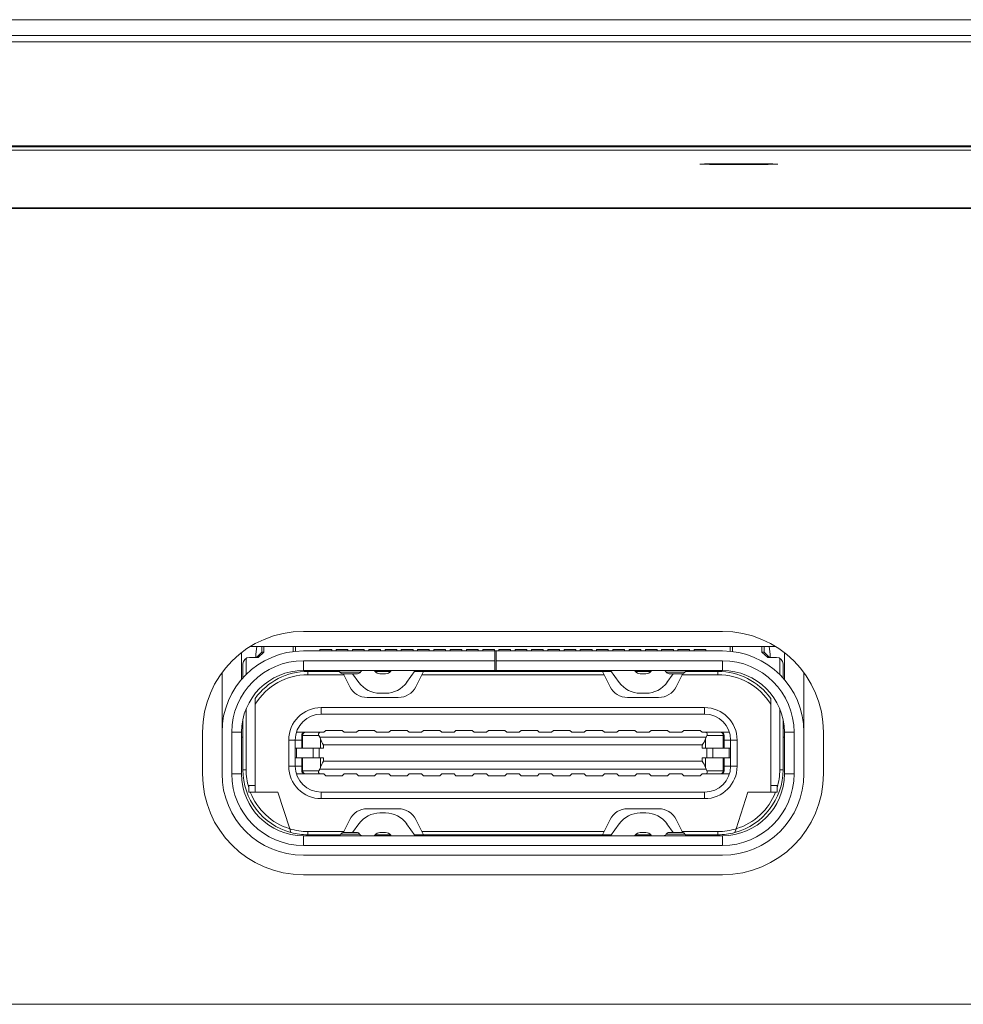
# Model space of a CAD drawing. Extents: x 0 to 841, y 0 to 594.
# Tile 40 of 88: x 689 to 704, y 288 to 303. Entities that reach past the tile are written whole.
import ezdxf

# ---------------------------------------------------------------- set-up
doc = ezdxf.new("R2010")
doc.units = 0

msp = doc.modelspace()

# ---------------------------------------------------------------- linework, layer by layer
at = {"color": 7, "lineweight": 13}
for p, q in [((737.771, 303.316), (662.738, 303.316)), ((737.758, 303.074), (662.738, 303.074)), ((737.758, 302.976), (662.738, 302.975)), ((662.738, 301.363), (737.737, 301.363)), ((662.738, 301.311), (737.755, 301.311)), ((664.717, 301.38), (735.738, 301.38)), ((737.706, 300.427), (662.738, 300.427)), ((662.738, 300.415), (737.705, 300.415)), ((646.307, 288.185), (723.315, 288.185))]:
    msp.add_line(p, q, dxfattribs=at)
at = {"color": 7, "lineweight": 13, "ltscale": 0.161}
for p, q in [((693.548, 293.915), (699.988, 293.915)), ((693.548, 290.775), (699.988, 290.775)), ((693.548, 290.625), (699.988, 290.625)), ((699.988, 290.475), (693.548, 290.475)), ((693.548, 290.175), (699.988, 290.175))]:
    msp.add_line(p, q, dxfattribs=at)
at = {"color": 7, "lineweight": 13, "ltscale": 0.010309}
for p, q in [((692.598, 293.177), (692.598, 293.589)), ((700.938, 293.177), (700.938, 293.589))]:
    msp.add_line(p, q, dxfattribs=at)
at = {"color": 7, "lineweight": 13, "ltscale": 0.201622}
msp.add_line((692.735, 293.685), (700.8, 293.685), dxfattribs=at)
at = {"color": 7, "lineweight": 13, "ltscale": 0.003019}
for p, q in [((692.818, 293.565), (692.831, 293.685)), ((700.704, 293.685), (700.718, 293.565))]:
    msp.add_line(p, q, dxfattribs=at)
at = {"color": 7, "lineweight": 13, "ltscale": 0.00125}
for p, q in [((692.818, 293.565), (692.818, 293.515)), ((700.718, 293.565), (700.718, 293.515)), ((693.618, 293.3), (693.618, 293.25)), ((699.918, 293.25), (699.918, 293.3)), ((693.857, 292.17), (693.857, 292.12)), ((699.678, 292.12), (699.678, 292.17)), ((693.857, 291.97), (693.857, 291.92)), ((699.678, 291.92), (699.678, 291.97)), ((692.618, 291.79), (692.668, 291.79)), ((700.868, 291.79), (700.918, 291.79)), ((693.618, 290.84), (693.618, 290.79)), ((699.918, 290.79), (699.918, 290.84))]:
    msp.add_line(p, q, dxfattribs=at)
at = {"color": 7, "lineweight": 13, "ltscale": 0.002828}
msp.add_line((692.828, 293.515), (692.908, 293.595), dxfattribs=at)
at = {"color": 7, "lineweight": 13, "ltscale": 0.002992}
for p, q in [((692.943, 293.595), (692.854, 293.515)), ((700.593, 293.595), (700.682, 293.515))]:
    msp.add_line(p, q, dxfattribs=at)
at = {"color": 7, "lineweight": 13, "ltscale": 0.00225}
for p, q in [((692.908, 293.685), (692.908, 293.595)), ((692.943, 293.685), (692.943, 293.595)), ((700.593, 293.595), (700.593, 293.685)), ((700.628, 293.685), (700.628, 293.595))]:
    msp.add_line(p, q, dxfattribs=at)
at = {"color": 7, "lineweight": 13, "ltscale": 0.000871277}
for p, q in [((692.943, 293.595), (692.908, 293.595)), ((700.628, 293.595), (700.593, 293.595))]:
    msp.add_line(p, q, dxfattribs=at)
at = {"color": 7, "lineweight": 13, "ltscale": 0.001991}
for p, q in [((693.393, 293.605), (693.393, 293.685)), ((700.143, 293.685), (700.143, 293.605))]:
    msp.add_line(p, q, dxfattribs=at)
at = {"color": 7, "lineweight": 13, "ltscale": 0.001894}
for p, q in [((693.428, 293.685), (693.428, 293.609)), ((700.108, 293.685), (700.108, 293.609))]:
    msp.add_line(p, q, dxfattribs=at)
at = {"color": 7, "lineweight": 13, "ltscale": 0.0735}
for p, q in [((693.548, 293.615), (696.488, 293.615)), ((696.488, 293.465), (693.548, 293.465)), ((696.488, 293.315), (693.548, 293.315))]:
    msp.add_line(p, q, dxfattribs=at)
at = {"color": 7, "lineweight": 13, "ltscale": 0.000453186}
for p, q in [((693.803, 293.616), (693.803, 293.635)), ((694.553, 293.616), (694.553, 293.635)), ((694.803, 293.616), (694.803, 293.635)), ((695.053, 293.616), (695.053, 293.635)), ((696.553, 293.616), (696.553, 293.635)), ((696.803, 293.616), (696.803, 293.635)), ((698.553, 293.616), (698.553, 293.635)), ((698.803, 293.616), (698.803, 293.635)), ((699.053, 293.616), (699.053, 293.635)), ((699.303, 293.616), (699.303, 293.635)), ((699.553, 293.616), (699.553, 293.635))]:
    msp.add_line(p, q, dxfattribs=at)
at = {"color": 7, "lineweight": 13, "ltscale": 0.0045}
for p, q in [((693.803, 293.635), (693.983, 293.635)), ((694.053, 293.635), (694.233, 293.635)), ((694.483, 293.635), (694.303, 293.635)), ((694.553, 293.635), (694.733, 293.635)), ((694.983, 293.635), (694.803, 293.635)), ((695.053, 293.635), (695.233, 293.635)), ((695.303, 293.635), (695.483, 293.635)), ((695.553, 293.635), (695.733, 293.635)), ((695.803, 293.635), (695.983, 293.635)), ((696.053, 293.635), (696.233, 293.635)), ((696.303, 293.635), (696.483, 293.635)), ((696.553, 293.635), (696.733, 293.635)), ((696.803, 293.635), (696.983, 293.635)), ((697.233, 293.635), (697.053, 293.635)), ((697.483, 293.635), (697.303, 293.635)), ((697.553, 293.635), (697.733, 293.635)), ((697.983, 293.635), (697.803, 293.635)), ((698.053, 293.635), (698.233, 293.635)), ((698.303, 293.635), (698.483, 293.635)), ((698.733, 293.635), (698.553, 293.635)), ((698.803, 293.635), (698.983, 293.635)), ((699.053, 293.635), (699.233, 293.635)), ((699.303, 293.635), (699.483, 293.635)), ((699.553, 293.635), (699.733, 293.635)), ((695.983, 290.79), (695.803, 290.79)), ((697.803, 290.79), (697.983, 290.79))]:
    msp.add_line(p, q, dxfattribs=at)
at = {"color": 7, "lineweight": 13, "ltscale": 0.000500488}
for p, q in [((693.983, 293.635), (693.983, 293.615)), ((699.733, 293.635), (699.733, 293.615)), ((692.598, 292.29), (692.618, 292.29)), ((700.918, 292.29), (700.938, 292.29))]:
    msp.add_line(p, q, dxfattribs=at)
at = {"color": 7, "lineweight": 13, "ltscale": 0.000501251}
for p, q in [((694.053, 293.615), (694.053, 293.635)), ((694.233, 293.635), (694.233, 293.615)), ((694.483, 293.635), (694.483, 293.615)), ((694.733, 293.635), (694.733, 293.615)), ((694.983, 293.635), (694.983, 293.615)), ((695.233, 293.635), (695.233, 293.615)), ((695.303, 293.615), (695.303, 293.635)), ((695.483, 293.635), (695.483, 293.615)), ((695.553, 293.615), (695.553, 293.635)), ((695.733, 293.635), (695.733, 293.615)), ((695.803, 293.615), (695.803, 293.635)), ((695.983, 293.635), (695.983, 293.615)), ((696.053, 293.615), (696.053, 293.635)), ((696.233, 293.635), (696.233, 293.615)), ((696.303, 293.615), (696.303, 293.635)), ((696.733, 293.635), (696.733, 293.615)), ((696.983, 293.635), (696.983, 293.615)), ((697.233, 293.635), (697.233, 293.615)), ((697.303, 293.615), (697.303, 293.635)), ((697.483, 293.635), (697.483, 293.615)), ((697.553, 293.615), (697.553, 293.635)), ((697.733, 293.635), (697.733, 293.615)), ((697.803, 293.615), (697.803, 293.635)), ((697.983, 293.635), (697.983, 293.615)), ((698.053, 293.615), (698.053, 293.635)), ((698.233, 293.635), (698.233, 293.615)), ((698.483, 293.635), (698.483, 293.615)), ((698.733, 293.635), (698.733, 293.615)), ((698.983, 293.635), (698.983, 293.615)), ((699.233, 293.635), (699.233, 293.615)), ((699.483, 293.635), (699.483, 293.615))]:
    msp.add_line(p, q, dxfattribs=at)
at = {"color": 7, "lineweight": 13, "ltscale": 0.000506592}
for p, q in [((694.303, 293.614), (694.303, 293.635)), ((698.303, 293.614), (698.303, 293.635))]:
    msp.add_line(p, q, dxfattribs=at)
at = {"color": 7, "lineweight": 13, "ltscale": 0.000495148}
msp.add_line((696.483, 293.635), (696.483, 293.615), dxfattribs=at)
at = {"color": 7, "lineweight": 13, "ltscale": 0.00375}
for p, q in [((696.488, 293.465), (696.488, 293.615)), ((696.508, 293.615), (696.508, 293.465)), ((693.548, 293.315), (693.548, 293.465)), ((696.488, 293.315), (696.488, 293.465)), ((696.508, 293.465), (696.508, 293.315)), ((699.988, 293.315), (699.988, 293.465)), ((693.423, 291.97), (693.423, 292.12)), ((693.444, 292.12), (693.444, 291.97)), ((693.698, 291.97), (693.698, 292.12)), ((693.79, 292.12), (693.79, 291.97)), ((699.745, 291.97), (699.745, 292.12)), ((699.838, 292.12), (699.838, 291.97)), ((700.091, 291.97), (700.091, 292.12)), ((700.113, 292.12), (700.113, 291.97)), ((693.548, 290.775), (693.548, 290.625)), ((699.988, 290.625), (699.988, 290.775))]:
    msp.add_line(p, q, dxfattribs=at)
at = {"color": 7, "lineweight": 13, "ltscale": 0.004446}
msp.add_line((696.666, 293.615), (696.488, 293.615), dxfattribs=at)
at = {"color": 7, "lineweight": 13, "ltscale": 0.087}
for p, q in [((699.988, 293.615), (696.508, 293.615)), ((699.988, 293.465), (696.508, 293.465)), ((699.988, 293.315), (696.508, 293.315))]:
    msp.add_line(p, q, dxfattribs=at)
at = {"color": 7, "lineweight": 13, "ltscale": 0.005348}
msp.add_line((696.88, 293.615), (696.666, 293.615), dxfattribs=at)
at = {"color": 7, "lineweight": 13, "ltscale": 0.003705}
msp.add_line((696.88, 293.615), (697.028, 293.615), dxfattribs=at)
at = {"color": 7, "lineweight": 13, "ltscale": 0.000493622}
msp.add_line((697.053, 293.615), (697.053, 293.635), dxfattribs=at)
at = {"color": 7, "lineweight": 13, "ltscale": 0.002829}
msp.add_line((700.708, 293.515), (700.628, 293.595), dxfattribs=at)
at = {"color": 7, "lineweight": 13, "ltscale": 0.00537}
for p, q in [((692.618, 293.415), (692.618, 293.2)), ((700.918, 293.415), (700.918, 293.2))]:
    msp.add_line(p, q, dxfattribs=at)
at = {"color": 7, "lineweight": 13, "ltscale": 0.006221}
for p, q in [((692.668, 293.501), (692.668, 293.252)), ((700.868, 293.501), (700.868, 293.252))]:
    msp.add_line(p, q, dxfattribs=at)
at = {"color": 7, "lineweight": 13, "ltscale": 0.003397}
for p, q in [((692.718, 293.515), (692.854, 293.515)), ((700.818, 293.515), (700.682, 293.515)), ((698.279, 293.3), (698.143, 293.3)), ((698.279, 290.79), (698.143, 290.79))]:
    msp.add_line(p, q, dxfattribs=at)
at = {"color": 7, "lineweight": 13, "ltscale": 0.022913}
for p, q in [((692.298, 292.365), (692.298, 293.281)), ((701.238, 292.365), (701.238, 293.281))]:
    msp.add_line(p, q, dxfattribs=at)
at = {"color": 7, "lineweight": 13, "ltscale": 0.000375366}
for p, q in [((693.618, 293.315), (693.618, 293.3)), ((693.768, 293.3), (693.768, 293.315)), ((693.801, 293.315), (693.801, 293.3)), ((693.864, 293.3), (693.864, 293.315)), ((693.993, 293.315), (693.993, 293.3)), ((695.493, 293.315), (695.493, 293.3)), ((695.643, 293.3), (695.643, 293.315)), ((697.893, 293.315), (697.893, 293.3)), ((698.043, 293.3), (698.043, 293.315)), ((699.543, 293.3), (699.543, 293.315)), ((699.671, 293.315), (699.671, 293.3)), ((699.734, 293.3), (699.734, 293.315)), ((699.768, 293.315), (699.768, 293.3)), ((699.918, 293.3), (699.918, 293.315)), ((693.618, 290.79), (693.618, 290.775)), ((693.768, 290.775), (693.768, 290.79)), ((695.803, 290.79), (695.803, 290.775)), ((695.983, 290.775), (695.983, 290.79)), ((697.803, 290.79), (697.803, 290.775)), ((697.983, 290.775), (697.983, 290.79)), ((699.768, 290.79), (699.768, 290.775)), ((699.918, 290.775), (699.918, 290.79))]:
    msp.add_line(p, q, dxfattribs=at)
at = {"color": 7, "lineweight": 13, "ltscale": 0.003749}
for p, q in [((693.768, 293.3), (693.618, 293.3)), ((695.493, 293.3), (695.643, 293.3)), ((692.598, 292.365), (692.448, 292.365)), ((701.088, 292.365), (700.938, 292.365)), ((692.448, 291.725), (692.598, 291.725)), ((700.938, 291.725), (701.088, 291.725)), ((693.768, 290.79), (693.618, 290.79))]:
    msp.add_line(p, q, dxfattribs=at)
at = {"color": 7, "lineweight": 13, "ltscale": 0.008394}
msp.add_line((694.103, 293.3), (693.768, 293.3), dxfattribs=at)
at = {"color": 7, "lineweight": 13, "ltscale": 0.003917}
msp.add_line((694.111, 293.29), (694.268, 293.29), dxfattribs=at)
at = {"color": 7, "lineweight": 13, "ltscale": 0.005669}
msp.add_line((694.381, 293.265), (694.154, 293.265), dxfattribs=at)
at = {"color": 7, "lineweight": 13, "ltscale": 0.00041899}
msp.add_line((694.16, 293.265), (694.168, 293.25), dxfattribs=at)
at = {"color": 7, "lineweight": 13, "ltscale": 0.003918}
msp.add_line((694.268, 293.29), (694.424, 293.29), dxfattribs=at)
at = {"color": 7, "lineweight": 13, "ltscale": 0.004124}
for p, q in [((694.4, 293.131), (694.304, 293.265)), ((699.232, 293.265), (699.135, 293.131)), ((694.304, 290.825), (694.4, 290.958)), ((699.135, 290.958), (699.232, 290.825))]:
    msp.add_line(p, q, dxfattribs=at)
at = {"color": 7, "lineweight": 13, "ltscale": 0.000259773}
for p, q in [((694.638, 293.315), (694.644, 293.306)), ((698.638, 293.315), (698.644, 293.306)), ((698.644, 290.783), (698.638, 290.775))]:
    msp.add_line(p, q, dxfattribs=at)
at = {"color": 7, "lineweight": 13, "ltscale": 0.005949}
for p, q in [((694.887, 293.3), (694.649, 293.3)), ((698.887, 293.3), (698.649, 293.3)), ((694.887, 290.79), (694.649, 290.79)), ((698.887, 290.79), (698.649, 290.79))]:
    msp.add_line(p, q, dxfattribs=at)
at = {"color": 7, "lineweight": 13, "ltscale": 0.00215}
for p, q in [((694.725, 293.265), (694.811, 293.265)), ((698.725, 293.265), (698.811, 293.265)), ((694.725, 292.965), (694.811, 292.965)), ((698.725, 292.965), (698.811, 292.965)), ((694.811, 291.125), (694.725, 291.125)), ((698.725, 291.125), (698.811, 291.125)), ((694.811, 290.825), (694.725, 290.825)), ((698.725, 290.825), (698.811, 290.825))]:
    msp.add_line(p, q, dxfattribs=at)
at = {"color": 7, "lineweight": 13, "ltscale": 0.000260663}
for p, q in [((694.892, 293.306), (694.898, 293.315)), ((698.892, 293.306), (698.898, 293.315)), ((694.644, 290.783), (694.638, 290.775)), ((694.898, 290.775), (694.892, 290.783)), ((698.898, 290.775), (698.892, 290.783))]:
    msp.add_line(p, q, dxfattribs=at)
at = {"color": 7, "lineweight": 13, "ltscale": 0.005664}
for p, q in [((695.268, 293.315), (695.135, 293.131)), ((695.135, 290.958), (695.268, 290.775))]:
    msp.add_line(p, q, dxfattribs=at)
at = {"color": 7, "lineweight": 13, "ltscale": 0.003395}
for p, q in [((695.393, 293.3), (695.257, 293.3)), ((695.393, 290.79), (695.257, 290.79))]:
    msp.add_line(p, q, dxfattribs=at)
at = {"color": 7, "lineweight": 13, "ltscale": 0.001397}
for p, q in [((695.393, 293.3), (695.368, 293.25)), ((695.393, 290.79), (695.368, 290.84))]:
    msp.add_line(p, q, dxfattribs=at)
at = {"color": 7, "lineweight": 13, "ltscale": 0.002501}
for p, q in [((695.393, 293.3), (695.493, 293.3)), ((700.728, 291.545), (700.828, 291.545)), ((700.728, 291.445), (700.828, 291.445)), ((694.268, 290.825), (694.368, 290.825)), ((699.268, 290.825), (699.368, 290.825))]:
    msp.add_line(p, q, dxfattribs=at)
at = {"color": 7, "lineweight": 13, "ltscale": 0.000322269}
msp.add_line((695.643, 293.304), (695.655, 293.3), dxfattribs=at)
at = {"color": 7, "lineweight": 13, "ltscale": 0.05625}
msp.add_line((695.643, 293.3), (697.893, 293.3), dxfattribs=at)
at = {"color": 7, "lineweight": 13, "ltscale": 0.000492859}
for p, q in [((695.668, 293.295), (695.668, 293.315)), ((697.868, 293.315), (697.868, 293.295))]:
    msp.add_line(p, q, dxfattribs=at)
at = {"color": 7, "lineweight": 13, "ltscale": 0.001116}
for p, q in [((696.482, 293.315), (696.524, 293.299)), ((697.012, 293.299), (697.053, 293.315))]:
    msp.add_line(p, q, dxfattribs=at)
at = {"color": 7, "lineweight": 13, "ltscale": 0.000485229}
msp.add_line((696.488, 293.315), (696.507, 293.315), dxfattribs=at)
at = {"color": 7, "lineweight": 13, "ltscale": 0.000322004}
msp.add_line((697.893, 293.304), (697.881, 293.3), dxfattribs=at)
at = {"color": 7, "lineweight": 13, "ltscale": 0.003751}
for p, q in [((697.893, 293.3), (698.043, 293.3)), ((699.918, 293.3), (699.768, 293.3)), ((699.918, 290.79), (699.768, 290.79))]:
    msp.add_line(p, q, dxfattribs=at)
at = {"color": 7, "lineweight": 13, "ltscale": 0.002499}
for p, q in [((698.043, 293.3), (698.143, 293.3)), ((693.423, 292.245), (693.323, 292.245)), ((693.523, 292.245), (693.423, 292.245)), ((700.113, 292.245), (700.013, 292.245)), ((700.213, 292.245), (700.113, 292.245)), ((693.323, 291.845), (693.423, 291.845)), ((693.423, 291.845), (693.523, 291.845)), ((700.013, 291.845), (700.113, 291.845)), ((700.113, 291.845), (700.213, 291.845)), ((692.708, 291.445), (692.708, 291.545)), ((692.808, 291.545), (692.708, 291.545)), ((692.808, 291.445), (692.708, 291.445)), ((700.828, 291.445), (700.828, 291.545)), ((694.168, 290.825), (694.268, 290.825)), ((699.168, 290.825), (699.268, 290.825))]:
    msp.add_line(p, q, dxfattribs=at)
at = {"color": 7, "lineweight": 13, "ltscale": 0.001398}
for p, q in [((698.143, 293.3), (698.168, 293.25)), ((698.143, 290.79), (698.168, 290.84))]:
    msp.add_line(p, q, dxfattribs=at)
at = {"color": 7, "lineweight": 13, "ltscale": 0.005665}
for p, q in [((698.4, 293.131), (698.268, 293.315)), ((698.268, 290.775), (698.4, 290.958))]:
    msp.add_line(p, q, dxfattribs=at)
at = {"color": 7, "lineweight": 13, "ltscale": 0.003581}
for p, q in [((699.124, 293.29), (699.268, 293.29)), ((694.268, 290.8), (694.124, 290.8)), ((699.268, 290.8), (699.124, 290.8))]:
    msp.add_line(p, q, dxfattribs=at)
at = {"color": 7, "lineweight": 13, "ltscale": 0.005}
msp.add_line((699.368, 293.265), (699.168, 293.265), dxfattribs=at)
at = {"color": 7, "lineweight": 13, "ltscale": 0.003583}
for p, q in [((699.268, 293.29), (699.411, 293.29)), ((694.411, 290.8), (694.268, 290.8)), ((699.411, 290.8), (699.268, 290.8))]:
    msp.add_line(p, q, dxfattribs=at)
at = {"color": 7, "lineweight": 13, "ltscale": 0.00043605}
msp.add_line((699.376, 293.265), (699.368, 293.25), dxfattribs=at)
at = {"color": 7, "lineweight": 13, "ltscale": 0.008727}
for p, q in [((699.768, 293.3), (699.419, 293.3)), ((699.419, 290.79), (699.768, 290.79))]:
    msp.add_line(p, q, dxfattribs=at)
at = {"color": 7, "lineweight": 13, "ltscale": 0.01375}
for p, q in [((694.168, 293.25), (693.618, 293.25)), ((699.918, 293.25), (699.368, 293.25)), ((694.168, 290.84), (693.618, 290.84)), ((699.368, 290.84), (699.918, 290.84))]:
    msp.add_line(p, q, dxfattribs=at)
at = {"color": 7, "lineweight": 13, "ltscale": 0.005148}
for p, q in [((694.168, 293.25), (694.26, 293.065)), ((695.276, 293.065), (695.368, 293.25)), ((698.168, 293.25), (698.26, 293.065)), ((699.276, 293.065), (699.368, 293.25)), ((694.26, 291.024), (694.168, 290.84)), ((695.368, 290.84), (695.276, 291.024)), ((698.26, 291.024), (698.168, 290.84)), ((699.368, 290.84), (699.276, 291.024))]:
    msp.add_line(p, q, dxfattribs=at)
at = {"color": 7, "lineweight": 13, "ltscale": 0.07}
for p, q in [((695.368, 293.25), (698.168, 293.25)), ((695.368, 290.84), (698.168, 290.84))]:
    msp.add_line(p, q, dxfattribs=at)
at = {"color": 7, "lineweight": 13, "ltscale": 0.002251}
for p, q in [((692.808, 292.886), (692.808, 292.796)), ((700.728, 292.886), (700.728, 292.796))]:
    msp.add_line(p, q, dxfattribs=at)
at = {"color": 7, "lineweight": 13, "ltscale": 0.01198}
for p, q in [((694.528, 292.9), (695.007, 292.9)), ((698.528, 292.9), (699.007, 292.9)), ((695.007, 291.19), (694.528, 291.19)), ((699.007, 291.19), (698.528, 291.19))]:
    msp.add_line(p, q, dxfattribs=at)
at = {"color": 7, "lineweight": 13, "ltscale": 0.023322}
for p, q in [((692.668, 292.723), (692.668, 291.79)), ((700.868, 292.723), (700.868, 291.79))]:
    msp.add_line(p, q, dxfattribs=at)
at = {"color": 7, "lineweight": 13, "ltscale": 0.033784}
for p, q in [((692.808, 292.796), (692.808, 291.445)), ((700.728, 292.796), (700.728, 291.445))]:
    msp.add_line(p, q, dxfattribs=at)
at = {"color": 7, "lineweight": 13, "ltscale": 0.147249}
for p, q in [((693.823, 292.745), (699.713, 292.745)), ((699.713, 292.645), (693.823, 292.645)), ((693.823, 291.445), (699.713, 291.445)), ((699.713, 291.345), (693.823, 291.345))]:
    msp.add_line(p, q, dxfattribs=at)
at = {"color": 7, "lineweight": 13, "ltscale": 0.0025}
for p, q in [((693.823, 292.745), (693.823, 292.645)), ((699.713, 292.645), (699.713, 292.745)), ((693.823, 291.445), (693.823, 291.345)), ((699.713, 291.345), (699.713, 291.445))]:
    msp.add_line(p, q, dxfattribs=at)
at = {"color": 7, "lineweight": 13, "ltscale": 0.019222}
msp.add_line((692.618, 292.559), (692.618, 291.79), dxfattribs=at)
at = {"color": 7, "lineweight": 13, "ltscale": 0.019221}
msp.add_line((700.918, 292.558), (700.918, 291.79), dxfattribs=at)
at = {"color": 7, "lineweight": 13, "ltscale": 0.016}
for p, q in [((691.998, 292.365), (691.998, 291.725)), ((692.298, 292.365), (692.298, 291.725)), ((692.448, 291.725), (692.448, 292.365)), ((692.598, 292.365), (692.598, 291.725)), ((700.938, 292.365), (700.938, 291.725)), ((701.088, 291.725), (701.088, 292.365)), ((701.238, 292.365), (701.238, 291.725)), ((701.538, 291.725), (701.538, 292.365))]:
    msp.add_line(p, q, dxfattribs=at)
at = {"color": 7, "lineweight": 13, "ltscale": 0.002666}
for p, q in [((693.441, 292.365), (693.548, 292.365)), ((699.988, 292.365), (700.094, 292.365)), ((693.548, 291.725), (693.441, 291.725)), ((699.988, 291.725), (700.094, 291.725))]:
    msp.add_line(p, q, dxfattribs=at)
at = {"color": 7, "lineweight": 13, "ltscale": 0.000624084}
for p, q in [((693.573, 292.365), (693.548, 292.365)), ((699.963, 292.365), (699.988, 292.365)), ((693.548, 291.725), (693.573, 291.725)), ((699.988, 291.725), (699.963, 291.725))]:
    msp.add_line(p, q, dxfattribs=at)
at = {"color": 7, "lineweight": 13, "ltscale": 0.000238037}
for p, q in [((693.573, 292.365), (693.582, 292.365)), ((699.953, 292.365), (699.963, 292.365)), ((693.582, 291.725), (693.573, 291.725)), ((699.963, 291.725), (699.953, 291.725))]:
    msp.add_line(p, q, dxfattribs=at)
at = {"color": 7, "lineweight": 13, "ltscale": 0.005847}
for p, q in [((693.816, 292.365), (693.582, 292.365)), ((693.582, 291.725), (693.816, 291.725))]:
    msp.add_line(p, q, dxfattribs=at)
at = {"color": 7, "lineweight": 13, "ltscale": 0.000323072}
for p, q in [((693.803, 292.363), (693.816, 292.365)), ((693.816, 291.725), (693.803, 291.726))]:
    msp.add_line(p, q, dxfattribs=at)
at = {"color": 7, "lineweight": 13, "ltscale": 0.001164}
for p, q in [((693.863, 292.365), (693.816, 292.365)), ((693.816, 291.725), (693.863, 291.725))]:
    msp.add_line(p, q, dxfattribs=at)
at = {"color": 7, "lineweight": 13, "ltscale": 0.00106}
for p, q in [((693.863, 292.365), (693.893, 292.395)), ((694.393, 292.395), (694.363, 292.365)), ((694.863, 292.365), (694.893, 292.395)), ((695.363, 292.365), (695.393, 292.395)), ((695.893, 292.395), (695.863, 292.365)), ((696.393, 292.395), (696.363, 292.365)), ((696.893, 292.395), (696.863, 292.365)), ((697.393, 292.395), (697.363, 292.365)), ((697.893, 292.395), (697.863, 292.365)), ((698.393, 292.395), (698.363, 292.365)), ((698.893, 292.395), (698.863, 292.365)), ((699.393, 292.395), (699.363, 292.365)), ((693.893, 291.695), (693.863, 291.725)), ((694.393, 291.695), (694.363, 291.725)), ((694.893, 291.695), (694.863, 291.725)), ((695.393, 291.695), (695.363, 291.725)), ((695.893, 291.695), (695.863, 291.725)), ((696.393, 291.695), (696.363, 291.725)), ((696.893, 291.695), (696.863, 291.725)), ((697.393, 291.695), (697.363, 291.725)), ((697.893, 291.695), (697.863, 291.725)), ((698.393, 291.695), (698.363, 291.725)), ((698.893, 291.695), (698.863, 291.725)), ((699.393, 291.695), (699.363, 291.725))]:
    msp.add_line(p, q, dxfattribs=at)
at = {"color": 7, "lineweight": 13, "ltscale": 0.00625}
for p, q in [((694.143, 292.395), (693.893, 292.395)), ((694.643, 292.395), (694.393, 292.395)), ((695.143, 292.395), (694.893, 292.395)), ((695.643, 292.395), (695.393, 292.395)), ((696.143, 292.395), (695.893, 292.395)), ((696.643, 292.395), (696.393, 292.395)), ((696.893, 292.395), (697.143, 292.395)), ((697.393, 292.395), (697.643, 292.395)), ((697.893, 292.395), (698.143, 292.395)), ((698.393, 292.395), (698.643, 292.395)), ((698.893, 292.395), (699.143, 292.395)), ((699.393, 292.395), (699.643, 292.395)), ((694.143, 291.695), (693.893, 291.695)), ((694.643, 291.695), (694.393, 291.695)), ((694.893, 291.695), (695.143, 291.695)), ((695.393, 291.695), (695.643, 291.695)), ((695.893, 291.695), (696.143, 291.695)), ((696.393, 291.695), (696.643, 291.695)), ((696.893, 291.695), (697.143, 291.695)), ((697.393, 291.695), (697.643, 291.695)), ((697.893, 291.695), (698.143, 291.695)), ((698.393, 291.695), (698.643, 291.695)), ((698.893, 291.695), (699.143, 291.695)), ((699.393, 291.695), (699.643, 291.695))]:
    msp.add_line(p, q, dxfattribs=at)
at = {"color": 7, "lineweight": 13, "ltscale": 0.001061}
for p, q in [((694.143, 292.395), (694.173, 292.365)), ((694.673, 292.365), (694.643, 292.395)), ((695.173, 292.365), (695.143, 292.395)), ((695.673, 292.365), (695.643, 292.395)), ((696.173, 292.365), (696.143, 292.395)), ((696.673, 292.365), (696.643, 292.395)), ((697.173, 292.365), (697.143, 292.395)), ((697.673, 292.365), (697.643, 292.395)), ((698.173, 292.365), (698.143, 292.395)), ((698.673, 292.365), (698.643, 292.395)), ((699.173, 292.365), (699.143, 292.395)), ((699.673, 292.365), (699.643, 292.395)), ((694.173, 291.725), (694.143, 291.695)), ((694.673, 291.725), (694.643, 291.695)), ((695.173, 291.725), (695.143, 291.695)), ((695.673, 291.725), (695.643, 291.695)), ((696.173, 291.725), (696.143, 291.695)), ((696.673, 291.725), (696.643, 291.695)), ((697.173, 291.725), (697.143, 291.695)), ((697.673, 291.725), (697.643, 291.695)), ((698.173, 291.725), (698.143, 291.695)), ((698.673, 291.725), (698.643, 291.695)), ((699.173, 291.725), (699.143, 291.695)), ((699.673, 291.725), (699.643, 291.695))]:
    msp.add_line(p, q, dxfattribs=at)
at = {"color": 7, "lineweight": 13, "ltscale": 0.00475}
for p, q in [((694.363, 292.365), (694.173, 292.365)), ((694.863, 292.365), (694.673, 292.365)), ((695.363, 292.365), (695.173, 292.365)), ((695.863, 292.365), (695.673, 292.365)), ((696.363, 292.365), (696.173, 292.365)), ((696.863, 292.365), (696.673, 292.365)), ((697.363, 292.365), (697.173, 292.365)), ((697.863, 292.365), (697.673, 292.365)), ((698.363, 292.365), (698.173, 292.365)), ((698.863, 292.365), (698.673, 292.365)), ((699.363, 292.365), (699.173, 292.365)), ((694.173, 291.725), (694.363, 291.725)), ((694.673, 291.725), (694.863, 291.725)), ((695.173, 291.725), (695.363, 291.725)), ((695.673, 291.725), (695.863, 291.725)), ((696.173, 291.725), (696.363, 291.725)), ((696.673, 291.725), (696.863, 291.725)), ((697.173, 291.725), (697.363, 291.725)), ((697.673, 291.725), (697.863, 291.725)), ((698.173, 291.725), (698.363, 291.725)), ((698.673, 291.725), (698.863, 291.725)), ((699.173, 291.725), (699.363, 291.725))]:
    msp.add_line(p, q, dxfattribs=at)
at = {"color": 7, "lineweight": 13, "ltscale": 0.001166}
for p, q in [((699.719, 292.365), (699.673, 292.365)), ((699.673, 291.725), (699.719, 291.725))]:
    msp.add_line(p, q, dxfattribs=at)
at = {"color": 7, "lineweight": 13, "ltscale": 0.000321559}
for p, q in [((699.719, 292.365), (699.732, 292.363)), ((699.732, 291.726), (699.719, 291.725))]:
    msp.add_line(p, q, dxfattribs=at)
at = {"color": 7, "lineweight": 13, "ltscale": 0.005846}
for p, q in [((699.953, 292.365), (699.719, 292.365)), ((699.719, 291.725), (699.953, 291.725))]:
    msp.add_line(p, q, dxfattribs=at)
at = {"color": 7, "lineweight": 13, "ltscale": 0.01}
for p, q in [((693.323, 292.245), (693.323, 291.845)), ((700.213, 292.245), (700.213, 291.845))]:
    msp.add_line(p, q, dxfattribs=at)
at = {"color": 7, "lineweight": 13, "ltscale": 0.003125}
for p, q in [((693.423, 292.12), (693.423, 292.245)), ((700.013, 292.245), (700.013, 292.12)), ((700.113, 292.245), (700.113, 292.12)), ((693.423, 291.845), (693.423, 291.97)), ((700.013, 291.97), (700.013, 291.845)), ((700.113, 291.97), (700.113, 291.845))]:
    msp.add_line(p, q, dxfattribs=at)
at = {"color": 7, "lineweight": 13, "ltscale": 0.000318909}
for p, q in [((693.523, 292.315), (693.535, 292.315)), ((700, 292.315), (700.013, 292.315)), ((693.535, 291.775), (693.523, 291.775)), ((700.013, 291.775), (700, 291.775))]:
    msp.add_line(p, q, dxfattribs=at)
at = {"color": 7, "lineweight": 13, "ltscale": 0.004875}
for p, q in [((693.523, 292.12), (693.523, 292.315)), ((693.535, 292.315), (693.535, 292.12)), ((700, 292.12), (700, 292.315)), ((700.013, 292.315), (700.013, 292.12)), ((693.523, 291.775), (693.523, 291.97)), ((693.535, 291.97), (693.535, 291.775)), ((700, 291.775), (700, 291.97)), ((700.013, 291.97), (700.013, 291.775))]:
    msp.add_line(p, q, dxfattribs=at)
at = {"color": 7, "lineweight": 13, "ltscale": 0.006306}
for p, q in [((693.788, 292.315), (693.535, 292.315)), ((700, 292.315), (699.748, 292.315)), ((693.535, 291.775), (693.788, 291.775)), ((699.748, 291.775), (700, 291.775))]:
    msp.add_line(p, q, dxfattribs=at)
at = {"color": 7, "lineweight": 13, "ltscale": 0.000698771}
for p, q in [((693.8, 292.29), (693.788, 292.315)), ((699.735, 292.29), (699.748, 292.315)), ((693.788, 291.775), (693.8, 291.8)), ((699.748, 291.775), (699.735, 291.8))]:
    msp.add_line(p, q, dxfattribs=at)
at = {"color": 7, "lineweight": 13, "ltscale": 0.148375}
for p, q in [((693.8, 292.29), (699.735, 292.29)), ((699.735, 291.8), (693.8, 291.8))]:
    msp.add_line(p, q, dxfattribs=at)
at = {"color": 7, "lineweight": 13, "ltscale": 0.000719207}
for p, q in [((693.8, 292.29), (693.811, 292.263)), ((699.735, 292.29), (699.725, 292.263))]:
    msp.add_line(p, q, dxfattribs=at)
at = {"color": 7, "lineweight": 13, "ltscale": 0.003579}
for p, q in [((693.811, 292.12), (693.811, 292.263)), ((699.725, 292.263), (699.725, 292.12))]:
    msp.add_line(p, q, dxfattribs=at)
at = {"color": 7, "lineweight": 13, "ltscale": 0.000537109}
for p, q in [((693.423, 292.12), (693.444, 292.12)), ((700.091, 292.12), (700.113, 292.12)), ((693.444, 291.97), (693.423, 291.97)), ((700.113, 291.97), (700.091, 291.97))]:
    msp.add_line(p, q, dxfattribs=at)
at = {"color": 7, "lineweight": 13, "ltscale": 0.006334}
for p, q in [((693.698, 292.12), (693.444, 292.12)), ((700.091, 292.12), (699.838, 292.12)), ((693.444, 291.97), (693.698, 291.97)), ((699.838, 291.97), (700.091, 291.97))]:
    msp.add_line(p, q, dxfattribs=at)
at = {"color": 7, "lineweight": 13, "ltscale": 0.002321}
for p, q in [((693.698, 292.12), (693.79, 292.12)), ((699.745, 292.12), (699.838, 292.12)), ((693.79, 291.97), (693.698, 291.97)), ((699.838, 291.97), (699.745, 291.97))]:
    msp.add_line(p, q, dxfattribs=at)
at = {"color": 7, "lineweight": 13, "ltscale": 0.001674}
for p, q in [((693.79, 292.12), (693.857, 292.12)), ((699.745, 292.12), (699.678, 292.12)), ((693.79, 291.97), (693.857, 291.97)), ((699.745, 291.97), (699.678, 291.97))]:
    msp.add_line(p, q, dxfattribs=at)
at = {"color": 7, "lineweight": 13, "ltscale": 0.145518}
for p, q in [((699.678, 292.17), (693.857, 292.17)), ((693.857, 291.92), (699.678, 291.92))]:
    msp.add_line(p, q, dxfattribs=at)
at = {"color": 7, "lineweight": 13, "ltscale": 0.00358}
for p, q in [((693.811, 291.826), (693.811, 291.97)), ((699.725, 291.97), (699.725, 291.826))]:
    msp.add_line(p, q, dxfattribs=at)
at = {"color": 7, "lineweight": 13, "ltscale": 0.000718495}
for p, q in [((693.811, 291.826), (693.8, 291.8)), ((699.725, 291.826), (699.735, 291.8))]:
    msp.add_line(p, q, dxfattribs=at)
at = {"color": 7, "lineweight": 13, "ltscale": 0.008749}
for p, q in [((693.158, 291.445), (692.808, 291.445)), ((700.728, 291.445), (700.378, 291.445))]:
    msp.add_line(p, q, dxfattribs=at)
at = {"color": 7, "lineweight": 13, "ltscale": 0.014782}
for p, q in [((693.338, 290.882), (693.158, 291.445)), ((700.378, 291.445), (700.197, 290.882))]:
    msp.add_line(p, q, dxfattribs=at)
at = {"color": 7, "lineweight": 13, "ltscale": 0.001506}
for p, q in [((693.338, 290.882), (693.357, 290.824)), ((700.197, 290.882), (700.179, 290.824))]:
    msp.add_line(p, q, dxfattribs=at)
at = {"color": 7, "lineweight": 13, "ltscale": 0.000436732}
for p, q in [((694.16, 290.824), (694.168, 290.84)), ((699.368, 290.84), (699.376, 290.824))]:
    msp.add_line(p, q, dxfattribs=at)
at = {"color": 7, "lineweight": 13, "ltscale": 0.008728}
msp.add_line((694.117, 290.79), (693.768, 290.79), dxfattribs=at)
at = {"color": 7, "lineweight": 13, "ltscale": 0.0003685}
for p, q in [((693.808, 290.789), (693.808, 290.775)), ((695.618, 290.775), (695.618, 290.789)), ((696.418, 290.789), (696.418, 290.775)), ((697.118, 290.775), (697.118, 290.789)), ((699.728, 290.775), (699.728, 290.789))]:
    msp.add_line(p, q, dxfattribs=at)
at = {"color": 7, "lineweight": 13, "ltscale": 0.000988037}
msp.add_line((694.109, 290.789), (694.073, 290.775), dxfattribs=at)
at = {"color": 7, "lineweight": 13, "ltscale": 0.000364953}
for p, q in [((694.894, 290.78), (694.88, 290.775)), ((698.655, 290.775), (698.641, 290.78))]:
    msp.add_line(p, q, dxfattribs=at)
at = {"color": 7, "lineweight": 13, "ltscale": 0.010251}
msp.add_line((695.803, 290.79), (695.393, 290.79), dxfattribs=at)
at = {"color": 7, "lineweight": 13, "ltscale": 0.0455}
msp.add_line((695.983, 290.79), (697.803, 290.79), dxfattribs=at)
at = {"color": 7, "lineweight": 13, "ltscale": 0.003999}
msp.add_line((697.983, 290.79), (698.143, 290.79), dxfattribs=at)
at = {"color": 7, "lineweight": 13, "ltscale": 0.000987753}
msp.add_line((699.426, 290.789), (699.463, 290.775), dxfattribs=at)
at = {"color": 7, "lineweight": 13}
for centre, radius, start, end in [((700.065, 281.215), 19.887, 89.503, 91.2318), ((700.065, 321.021), 19.93, 268.7701, 270.4951), ((700.41, 281.172), 19.93, 88.7701, 90.4951), ((700.41, 320.978), 19.887, 269.503, 271.2318), ((693.548, 292.365), 1.55, 90, 180), ((699.988, 292.365), 1.55, 0, 90), ((693.548, 292.365), 1.25, 90, 180), ((699.988, 292.365), 1.25, 0, 90), ((693.548, 292.365), 1.1, 90, 180), ((692.718, 293.415), 0.1, 90, 180), ((699.988, 292.365), 1.1, 0, 90), ((700.818, 293.415), 0.1, 0, 90), ((693.548, 292.365), 0.95, 90, 180), ((693.618, 292.3), 1, 90, 144.096), ((694.068, 293.265), 0.05, 30, 90), ((694.154, 293.315), 0.05, 210, 270), ((694.381, 293.315), 0.05, 270, 330), ((694.468, 293.265), 0.05, 90, 150), ((694.725, 293.365), 0.1, 215.7734, 270), ((694.811, 293.365), 0.1, 270, 324.2266), ((698.725, 293.365), 0.1, 215.7734, 270), ((698.811, 293.365), 0.1, 270, 324.2266), ((699.081, 293.265), 0.05, 30, 90), ((699.168, 293.315), 0.05, 210, 270), ((699.368, 293.315), 0.05, 270, 330), ((699.454, 293.265), 0.05, 90, 150), ((699.918, 292.3), 1, 35.904, 90), ((699.988, 292.365), 0.95, 0, 90), ((693.618, 292.3), 0.95, 90, 148.4988), ((694.725, 293.365), 0.4, 215.7734, 270), ((694.811, 293.365), 0.4, 270, 324.2266), ((698.725, 293.365), 0.4, 215.7734, 270), ((698.811, 293.365), 0.4, 270, 324.2266), ((699.918, 292.3), 0.95, 31.501, 90), ((694.528, 293.2), 0.3, 206.565, 270), ((695.007, 293.2), 0.3, 270, 333.4349), ((698.528, 293.2), 0.3, 206.565, 270), ((699.007, 293.2), 0.3, 270, 333.4349), ((693.823, 292.245), 0.5, 90, 180), ((699.713, 292.245), 0.5, 0, 90), ((693.823, 292.245), 0.4, 90, 180), ((699.713, 292.245), 0.4, 0, 90), ((693.573, 292.315), 0.05, 90, 180), ((693.812, 292.334), 0.0305, 107.4268, 218.6343), ((699.723, 292.334), 0.0307, 321.5948, 72.3618), ((699.963, 292.315), 0.05, 0, 90), ((694.283, 292.446), 0.507, 201.2315, 213.036), ((699.251, 292.447), 0.509, 326.9485, 338.7059), ((694.284, 291.643), 0.508, 146.9763, 158.7593), ((699.25, 291.641), 0.51, 21.3025, 33.0393), ((693.618, 291.79), 1, 180, 254.8749), ((693.618, 291.79), 0.95, 180, 196.6856), ((693.823, 291.845), 0.5, 180, 270), ((693.823, 291.845), 0.4, 180, 270), ((693.573, 291.775), 0.05, 180, 270), ((693.812, 291.755), 0.0307, 141.5948, 252.3618), ((699.713, 291.845), 0.5, 270, 360), ((699.713, 291.845), 0.4, 270, 360), ((699.723, 291.755), 0.0307, 287.5824, 38.5151), ((699.963, 291.775), 0.05, 270, 360), ((699.918, 291.79), 1, 285.1251, 360), ((699.918, 291.79), 0.95, 343.3143, 360), ((693.548, 291.725), 1.55, 180, 270), ((693.548, 291.725), 1.25, 180, 270), ((693.548, 291.725), 1.1, 180, 270), ((693.548, 291.725), 0.95, 180, 270), ((699.988, 291.725), 1.25, 270, 360), ((699.988, 291.725), 1.1, 270, 0), ((699.988, 291.725), 0.95, 270, 0), ((699.988, 291.725), 1.55, 270, 360), ((693.618, 291.79), 0.95, 201.2943, 252.9005), ((699.918, 291.79), 0.95, 287.0995, 338.7057), ((694.528, 290.89), 0.3, 90, 153.435), ((695.007, 290.89), 0.3, 26.5651, 90), ((698.528, 290.89), 0.3, 90, 153.435), ((699.007, 290.89), 0.3, 26.5651, 90), ((694.725, 290.725), 0.4, 90, 144.2266), ((694.811, 290.725), 0.4, 35.7734, 90), ((698.725, 290.725), 0.4, 90, 144.2266), ((698.811, 290.725), 0.4, 35.7734, 90), ((693.618, 291.79), 0.95, 252.9005, 270), ((699.918, 291.79), 0.95, 270, 287.0995), ((693.618, 291.79), 1, 254.8749, 270), ((694.081, 290.825), 0.05, 270, 330), ((694.168, 290.775), 0.05, 90, 150), ((694.368, 290.775), 0.05, 30, 90), ((694.454, 290.825), 0.05, 210, 270), ((694.725, 290.725), 0.1, 90, 144.2266), ((694.811, 290.725), 0.1, 35.7734, 90), ((698.725, 290.725), 0.1, 90, 144.2266), ((698.811, 290.725), 0.1, 35.7734, 90), ((699.081, 290.825), 0.05, 270, 330), ((699.168, 290.775), 0.05, 90, 150), ((699.368, 290.775), 0.05, 30, 90), ((699.454, 290.825), 0.05, 210, 270), ((699.918, 291.79), 1, 270, 285.125)]:
    msp.add_arc(centre, radius, start, end, dxfattribs=at)
for centre, major_axis, start_param, end_param in [((693.582, 292.315), (0, -0.05), 3.141593, 4.712389), ((699.953, 292.315), (0, 0.05), 4.712389, 6.283185), ((693.582, 291.775), (0, -0.05), 4.712389, 6.283185), ((699.953, 291.775), (0, 0.05), 3.141593, 4.712389)]:
    msp.add_ellipse(centre, major_axis=major_axis, ratio=0.936329, start_param=start_param, end_param=end_param, dxfattribs=at)

doc.saveas('drawing.dxf')
